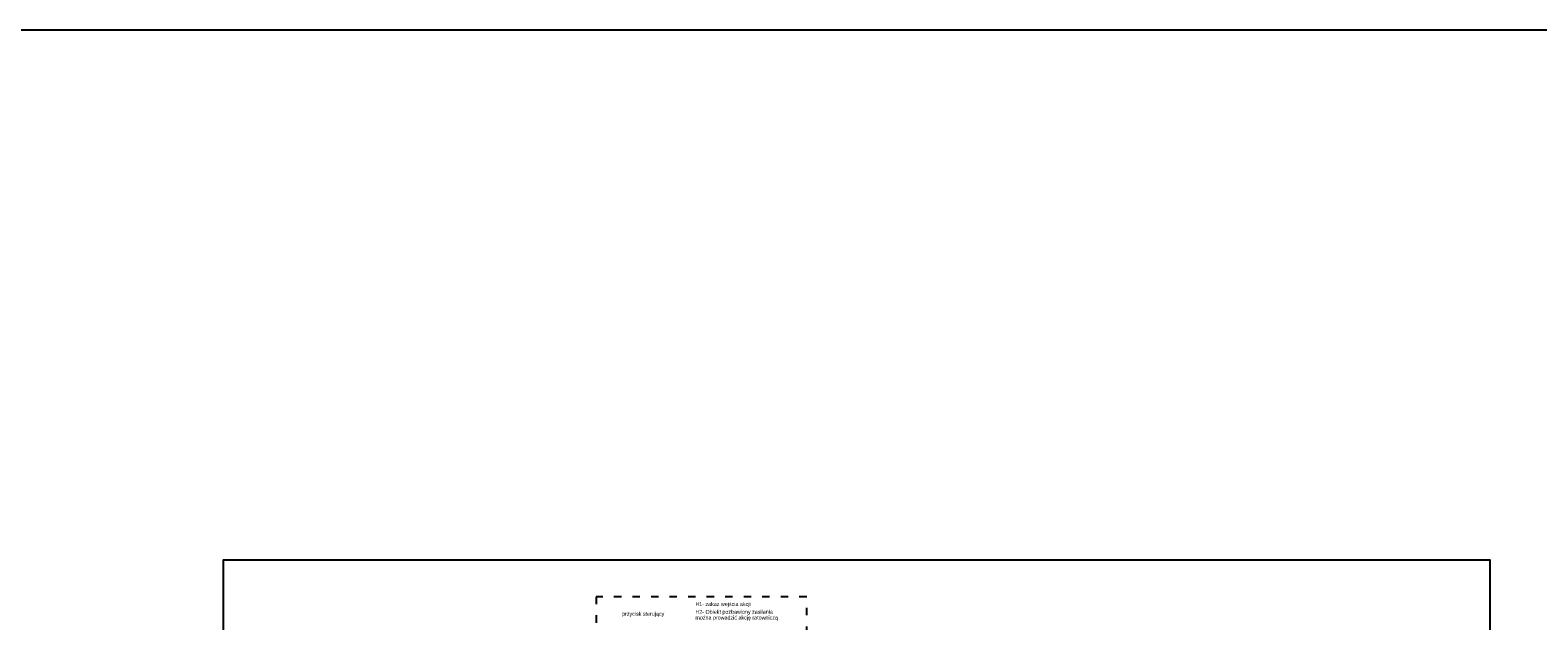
# Model space of a CAD drawing. Header units: millimetres. Extents: x -1249 to 11358, y -460 to 20182.
# Tile 37 of 37: x 10290 to 10778, y 17880 to 18072. Entities that reach past the tile are written whole.
import ezdxf

# ---------------------------------------------------------------- set-up
doc = ezdxf.new("R2010")
doc.units = ezdxf.units.MM
doc.linetypes.add('ACAD_ISO03W100', pattern=[30, 12, -18])
doc.layers.add('RAMKA DRUK', color=6, linetype='Continuous', plot=False)
doc.styles.add('STYLEARIAL', font='txt')

msp = doc.modelspace()

# ---------------------------------------------------------------- linework, layer by layer
at = {"linetype": 'ACAD_ISO03W100', "ltscale": 0.2, "elevation": -726731.673}
msp.add_lwpolyline([(10541.232, 17852.186), (10540.945, 17888.189), (10472.731, 17888.189), (10473.019, 17852.186)], close=True, dxfattribs=at)
at = {"layer": 'RAMKA DRUK'}
msp.add_lwpolyline([(11357.905, 18071.718), (9801.335, 18071.718), (9801.335, 15468.952), (11357.905, 15468.952)], close=True, dxfattribs=at)
msp.add_lwpolyline([(10352.125, 17603.139), (10352.125, 17900.139), (10762.125, 17900.139), (10762.125, 17603.139), (10352.125, 17603.139)], dxfattribs=at)

# ---------------------------------------------------------------- texts
at = {"lineweight": 25, "style": 'STYLEARIAL'}
for s, p in [('przycisk sterujący', (10481.195, 17882.023)), ('można prowadzić akcję ratowniczą', (10504.915, 17880.805)), ('H1- zakaz wejścia akcji', (10504.915, 17885.191)), ('H2- Obiekt pozbawiony zasilania ', (10504.915, 17882.673))]:
    msp.add_text(s, height=1.25236, dxfattribs=at).set_placement(p)

doc.saveas('drawing.dxf')
